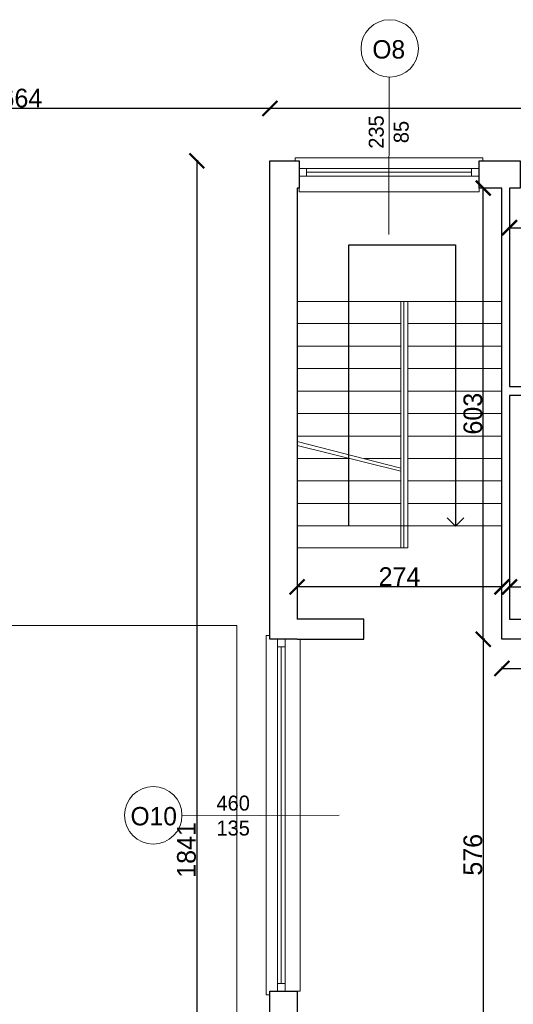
# Model space of a CAD drawing. Header units: centimetres. Extents: x -17621 to 77377, y -18613 to 66.
# Tile 128 of 173: x 28594 to 29254, y -10326 to -9011. Entities that reach past the tile are written whole.
import ezdxf

# ---------------------------------------------------------------- set-up
doc = ezdxf.new("R2010")
doc.units = ezdxf.units.CM
doc.linetypes.add('ACAD_ISO03W100', pattern=[30, 12, -18])
doc.layers.add('0-wymiarowanie rys.CAD', color=5, linetype='Continuous', lineweight=0, true_color=0x0000ff)
for name, color, linetype, lineweight in [('a_drzwi i okna', 2, 'Continuous', 0), ('a_inwentaryzacja', 141, 'Continuous', 0), ('a_podciągi', 2, 'ACAD_ISO03W100', 13), ('a_wymiarowanie', 211, 'Continuous', 0)]:
    doc.layers.add(name, color=color, linetype=linetype, lineweight=lineweight)
for name, color, linetype in [('PDF3_A250 SCHODY', 7, 'Continuous'), ('PDF3_A310 STOLARKA ZEWNĘTRZNA', 7, 'Continuous'), ('PDF3_WIDOKOWA', 7, 'Continuous')]:
    doc.layers.add(name, color=color, linetype=linetype)
doc.styles.add('PDF Century Gothic', font='GOTHIC.TTF')
doc.dimstyles.new('ISO-25', dxfattribs={"dimtxt": 25, "dimasz": 20, "dimexe": 0.6, "dimexo": 0.375, "dimtad": 1, "dimdec": 0, "dimtxsty": 'PDF Century Gothic', "dimblk": 'ARCHTICK', "dimcen": 2.5, "dimadec": 1, "dimazin": 0, "dimtfac": 1, "dimtdec": 0, "dimtmove": 0, "dimatfit": 3, "dimldrblk": 'ARCHTICK', "dimfxl": 2, "dimfxlon": 1, "dimarcsym": 0})

# ---------------------------------------------------------------- blocks, each defined once
blk = doc.blocks.new('_ArchTick')
at = {"color": 0, "linetype": 'ByBlock', "const_width": 0.15}
blk.add_lwpolyline([(-0.5, -0.5), (0.5, 0.5)], dxfattribs=at)
blk = doc.blocks.new('*D168')
at = {"layer": 'a_wymiarowanie', "color": 0, "linetype": 'Continuous', "lineweight": -2, "transparency": 16777216}
for p, q in [((28965, -9770.3), (28965, -9767.7)), ((29238.6, -9768.3), (28965, -9768.3)), ((29238.6, -9770.3), (29238.6, -9767.7))]:
    blk.add_line(p, q, dxfattribs=at)
at = {"layer": 'Defpoints', "color": 0, "linetype": 'Continuous', "transparency": 16777216}
for p in [(28965, -9768.3), (28965, -9838.3), (29238.6, -9838.3)]:
    blk.add_point(p, dxfattribs=at)
at = {"layer": 'a_wymiarowanie', "color": 0, "linetype": 'Continuous', "lineweight": -2, "transparency": 16777216, "xscale": 20, "yscale": 20, "zscale": 20, "rotation": 180}
blk.add_blockref('_ArchTick', (28965, -9768.3), dxfattribs=at)
at = {"layer": 'a_wymiarowanie', "color": 0, "linetype": 'Continuous', "lineweight": -2, "transparency": 16777216, "xscale": 20, "yscale": 20, "zscale": 20}
blk.add_blockref('_ArchTick', (29238.6, -9768.3), dxfattribs=at)
at = {"layer": 'a_wymiarowanie', "color": 0, "linetype": 'Continuous', "lineweight": 0, "transparency": 16777216, "insert": (29101.8, -9754.5), "char_height": 25, "attachment_point": 5, "style": 'PDF Century Gothic'}
blk.add_mtext('274', dxfattribs=at)
blk = doc.blocks.new('*D172')
at = {"layer": 'a_wymiarowanie', "color": 0, "linetype": 'Continuous', "lineweight": -2, "transparency": 16777216}
for p, q in [((29248.8, -9770.3), (29248.8, -9767.7)), ((29248.8, -9768.3), (29444.8, -9768.3)), ((29444.8, -9770.3), (29444.8, -9767.7))]:
    blk.add_line(p, q, dxfattribs=at)
at = {"layer": 'Defpoints', "color": 0, "linetype": 'Continuous', "transparency": 16777216}
for p in [(29444.8, -9768.3), (29248.8, -9811.2), (29444.8, -9811.2)]:
    blk.add_point(p, dxfattribs=at)
at = {"layer": 'a_wymiarowanie', "color": 0, "linetype": 'Continuous', "lineweight": -2, "transparency": 16777216, "xscale": 20, "yscale": 20, "zscale": 20, "rotation": 180}
blk.add_blockref('_ArchTick', (29248.8, -9768.3), dxfattribs=at)
at = {"layer": 'a_wymiarowanie', "color": 0, "linetype": 'Continuous', "lineweight": -2, "transparency": 16777216, "xscale": 20, "yscale": 20, "zscale": 20}
blk.add_blockref('_ArchTick', (29444.8, -9768.3), dxfattribs=at)
at = {"layer": 'a_wymiarowanie', "color": 0, "linetype": 'Continuous', "lineweight": 0, "transparency": 16777216, "insert": (29346.8, -9754.5), "char_height": 25, "attachment_point": 5, "style": 'PDF Century Gothic'}
blk.add_mtext('196', dxfattribs=at)
blk = doc.blocks.new('*D174')
at = {"layer": 'a_wymiarowanie', "color": 0, "linetype": 'Continuous', "lineweight": -2, "transparency": 16777216}
for p, q in [((29248.8, -9286.4), (29248.8, -9289)), ((29530.7, -9286.4), (29530.7, -9289)), ((29248.8, -9288.4), (29530.7, -9288.4))]:
    blk.add_line(p, q, dxfattribs=at)
at = {"layer": 'Defpoints', "color": 0, "linetype": 'Continuous', "transparency": 16777216}
for p in [(29248.8, -9231.8), (29530.7, -9231.8), (29530.7, -9288.4)]:
    blk.add_point(p, dxfattribs=at)
at = {"layer": 'a_wymiarowanie', "color": 0, "linetype": 'Continuous', "lineweight": -2, "transparency": 16777216, "xscale": 20, "yscale": 20, "zscale": 20, "rotation": 180}
blk.add_blockref('_ArchTick', (29248.8, -9288.4), dxfattribs=at)
at = {"layer": 'a_wymiarowanie', "color": 0, "linetype": 'Continuous', "lineweight": -2, "transparency": 16777216, "xscale": 20, "yscale": 20, "zscale": 20}
blk.add_blockref('_ArchTick', (29530.7, -9288.4), dxfattribs=at)
at = {"layer": 'a_wymiarowanie', "color": 0, "linetype": 'Continuous', "lineweight": 0, "transparency": 16777216, "insert": (29389.8, -9274.6), "char_height": 25, "attachment_point": 5, "style": 'PDF Century Gothic'}
blk.add_mtext('280', dxfattribs=at)
blk = doc.blocks.new('*D178')
at = {"layer": 'a_wymiarowanie', "color": 0, "linetype": 'Continuous', "lineweight": -2, "transparency": 16777216}
for p, q in [((29215.7, -9235.5), (29213.1, -9235.5)), ((29213.7, -9838.3), (29213.7, -9235.5)), ((29215.7, -9838.3), (29213.1, -9838.3))]:
    blk.add_line(p, q, dxfattribs=at)
at = {"layer": 'Defpoints', "color": 0, "linetype": 'Continuous', "transparency": 16777216}
for p in [(29213.7, -9235.5), (29238.6, -9235.5), (29238.6, -9838.3)]:
    blk.add_point(p, dxfattribs=at)
at = {"layer": 'a_wymiarowanie', "color": 0, "linetype": 'Continuous', "lineweight": -2, "transparency": 16777216, "xscale": 20, "yscale": 20, "zscale": 20}
for p, rotation in [((29213.7, -9235.5), 90), ((29213.7, -9838.3), 270)]:
    blk.add_blockref('_ArchTick', p, dxfattribs=dict(at, rotation=rotation))
at = {"layer": 'a_wymiarowanie', "color": 0, "linetype": 'Continuous', "lineweight": 0, "transparency": 16777216, "insert": (29199.9, -9536.9), "char_height": 25, "attachment_point": 5, "rotation": 90, "style": 'PDF Century Gothic'}
blk.add_mtext('603', dxfattribs=at)
blk = doc.blocks.new('*D179')
at = {"layer": 'a_wymiarowanie', "color": 0, "linetype": 'Continuous', "lineweight": -2, "transparency": 16777216}
for p, q in [((29215.7, -9838.3), (29213.1, -9838.3)), ((29213.7, -9838.3), (29213.7, -10414)), ((29213.7, -10414), (29214.3, -10414))]:
    blk.add_line(p, q, dxfattribs=at)
at = {"layer": 'Defpoints', "color": 0, "linetype": 'Continuous', "transparency": 16777216}
for p in [(29238.6, -9838.3), (29213.7, -10414), (29213.7, -10414)]:
    blk.add_point(p, dxfattribs=at)
at = {"layer": 'a_wymiarowanie', "color": 0, "linetype": 'Continuous', "lineweight": -2, "transparency": 16777216, "xscale": 20, "yscale": 20, "zscale": 20}
for p, rotation in [((29213.7, -9838.3), 90), ((29213.7, -10414), 270)]:
    blk.add_blockref('_ArchTick', p, dxfattribs=dict(at, rotation=rotation))
at = {"layer": 'a_wymiarowanie', "color": 0, "linetype": 'Continuous', "lineweight": 0, "transparency": 16777216, "insert": (29199.9, -10126.2), "char_height": 25, "attachment_point": 5, "rotation": 90, "style": 'PDF Century Gothic'}
blk.add_mtext('576', dxfattribs=at)
blk = doc.blocks.new('*D904')
at = {"layer": 'a_wymiarowanie', "color": 0, "linetype": 'Continuous', "lineweight": -2, "transparency": 16777216}
for p, q in [((29238.6, -9875.3), (29238.6, -9877.9)), ((29238.6, -9877.3), (29327.6, -9877.3)), ((29327.6, -9875.3), (29327.6, -9877.9))]:
    blk.add_line(p, q, dxfattribs=at)
at = {"layer": 'Defpoints', "color": 0, "linetype": 'Continuous', "transparency": 16777216}
for p in [(29238.6, -9838.3), (29327.6, -9838.3), (29327.6, -9877.3)]:
    blk.add_point(p, dxfattribs=at)
at = {"layer": 'a_wymiarowanie', "color": 0, "linetype": 'Continuous', "lineweight": -2, "transparency": 16777216, "xscale": 20, "yscale": 20, "zscale": 20, "rotation": 180}
blk.add_blockref('_ArchTick', (29238.6, -9877.3), dxfattribs=at)
at = {"layer": 'a_wymiarowanie', "color": 0, "linetype": 'Continuous', "lineweight": -2, "transparency": 16777216, "xscale": 20, "yscale": 20, "zscale": 20}
blk.add_blockref('_ArchTick', (29327.6, -9877.3), dxfattribs=at)
at = {"layer": 'a_wymiarowanie', "color": 0, "linetype": 'Continuous', "lineweight": 0, "transparency": 16777216, "insert": (29283.1, -9863.6), "char_height": 25, "attachment_point": 5, "style": 'PDF Century Gothic'}
blk.add_mtext('89', dxfattribs=at)
blk = doc.blocks.new('*D1095')
at = {"layer": '0-wymiarowanie rys.CAD', "color": 0, "linetype": 'Continuous', "lineweight": -2, "transparency": 16777216}
for p, q in [((28928.6, -9131.1), (28928.6, -9128.5)), ((31348.4, -9131.1), (31348.4, -9128.5)), ((31348.4, -9129.1), (28928.6, -9129.1))]:
    blk.add_line(p, q, dxfattribs=at)
at = {"layer": 'Defpoints', "color": 0, "linetype": 'Continuous', "transparency": 16777216}
for p in [(28928.6, -9129.1), (28928.6, -9199.1), (31348.4, -9199.1)]:
    blk.add_point(p, dxfattribs=at)
at = {"layer": '0-wymiarowanie rys.CAD', "color": 0, "linetype": 'Continuous', "lineweight": -2, "transparency": 16777216, "xscale": 20, "yscale": 20, "zscale": 20, "rotation": 180}
blk.add_blockref('_ArchTick', (28928.6, -9129.1), dxfattribs=at)
at = {"layer": '0-wymiarowanie rys.CAD', "color": 0, "linetype": 'Continuous', "lineweight": -2, "transparency": 16777216, "xscale": 20, "yscale": 20, "zscale": 20}
blk.add_blockref('_ArchTick', (31348.4, -9129.1), dxfattribs=at)
at = {"layer": '0-wymiarowanie rys.CAD', "color": 0, "linetype": 'Continuous', "transparency": 16777216, "insert": (30138.5, -9115.4), "char_height": 25, "attachment_point": 5, "style": 'PDF Century Gothic'}
blk.add_mtext('2420', dxfattribs=at)
blk = doc.blocks.new('*D1096')
at = {"layer": '0-wymiarowanie rys.CAD', "color": 0, "linetype": 'Continuous', "lineweight": -2, "transparency": 16777216}
for p, q in [((28833, -9199.1), (28830.4, -9199.1)), ((28831, -9199.1), (28831, -11040.4)), ((28833, -11040.4), (28830.4, -11040.4))]:
    blk.add_line(p, q, dxfattribs=at)
at = {"layer": 'Defpoints', "color": 0, "linetype": 'Continuous', "transparency": 16777216}
for p in [(28928.6, -9199.1), (28831, -11040.4), (28928.6, -11040.4)]:
    blk.add_point(p, dxfattribs=at)
at = {"layer": '0-wymiarowanie rys.CAD', "color": 0, "linetype": 'Continuous', "lineweight": -2, "transparency": 16777216, "xscale": 20, "yscale": 20, "zscale": 20}
for p, rotation in [((28831, -9199.1), 90), ((28831, -11040.4), 270)]:
    blk.add_blockref('_ArchTick', p, dxfattribs=dict(at, rotation=rotation))
at = {"layer": '0-wymiarowanie rys.CAD', "color": 0, "linetype": 'Continuous', "transparency": 16777216, "insert": (28817.3, -10119.7), "char_height": 25, "attachment_point": 5, "rotation": 90, "style": 'PDF Century Gothic'}
blk.add_mtext('1841', dxfattribs=at)
blk = doc.blocks.new('*D1170')
at = {"layer": '0-wymiarowanie rys.CAD', "color": 0, "linetype": 'Continuous', "lineweight": -2, "transparency": 16777216}
for p, q in [((28264.8, -9131.1), (28264.8, -9128.5)), ((28928.6, -9131.1), (28928.6, -9128.5)), ((28928.6, -9129.1), (28264.8, -9129.1))]:
    blk.add_line(p, q, dxfattribs=at)
at = {"layer": 'Defpoints', "color": 0, "linetype": 'Continuous', "transparency": 16777216}
for p in [(28264.8, -9129.1), (28264.8, -9199.1), (28928.6, -9199.1)]:
    blk.add_point(p, dxfattribs=at)
at = {"layer": '0-wymiarowanie rys.CAD', "color": 0, "linetype": 'Continuous', "lineweight": -2, "transparency": 16777216, "xscale": 20, "yscale": 20, "zscale": 20, "rotation": 180}
blk.add_blockref('_ArchTick', (28264.8, -9129.1), dxfattribs=at)
at = {"layer": '0-wymiarowanie rys.CAD', "color": 0, "linetype": 'Continuous', "lineweight": -2, "transparency": 16777216, "xscale": 20, "yscale": 20, "zscale": 20}
blk.add_blockref('_ArchTick', (28928.6, -9129.1), dxfattribs=at)
at = {"layer": '0-wymiarowanie rys.CAD', "color": 0, "linetype": 'Continuous', "transparency": 16777216, "insert": (28596.7, -9115.4), "char_height": 25, "attachment_point": 5, "style": 'PDF Century Gothic'}
blk.add_mtext('664', dxfattribs=at)

msp = doc.modelspace()

# ---------------------------------------------------------------- linework, layer by layer
at = {"layer": 'a_drzwi i okna'}
for p, q in [((29088, -9087.4), (29087.5, -9297.6)), ((28811.2, -10074), (29021.4, -10073.4))]:
    msp.add_line(p, q, dxfattribs=at)
for centre in [(29088.8, -9049), (28772.8, -10073.4)]:
    msp.add_circle(centre, 38.4, dxfattribs=at)
at = {"layer": 'a_inwentaryzacja', "lineweight": 25}
msp.add_lwpolyline([(28965, -9838.3), (28928.6, -9838.3), (28928.6, -9199.1), (28967.6, -9199.1), (28967.6, -9235.5), (28965, -9235.5), (28965, -9810.4), (28965, -9811.2)], dxfattribs=at)
for points in [[(29275, -9500.6), (29275, -9512.4), (29248.8, -9512.4), (29248.8, -9811.2), (29327.6, -9811.2), (29327.6, -9838.3), (29238.6, -9838.3), (29238.6, -9801.2), (29238.6, -9235.5), (29208, -9235.5), (29208, -9199.1), (29263, -9199.1), (29263, -9235.5), (29248.8, -9235.5), (29248.8, -9500.6)], [(28978.2, -10438.6), (28978.2, -10610.9), (28953, -10610.9), (28953, -11004), (28967.6, -11004), (28967.6, -11040.4), (28928.8, -11040.4), (28928.6, -10414), (28928.6, -10308.2), (28965, -10308.2), (28965, -10414), (29304.3, -10414), (29304.3, -10438.6), (29245.9, -10438.6), (29245.9, -10500.4), (29234, -10500.4), (29234, -10438.6)]]:
    msp.add_lwpolyline(points, close=True, dxfattribs=at)
at = {"layer": 'a_inwentaryzacja', "linetype": 'Continuous', "lineweight": 25}
msp.add_lwpolyline([(28965, -9838.3), (29054, -9838.3), (29054, -9811.2), (28965, -9811.2)], dxfattribs=at)
at = {"layer": 'a_podciągi', "color": 0, "linetype": 'Continuous', "lineweight": 25, "ltscale": 0.05}
for p, q in [((29034.2, -9687), (29034.2, -9311.4)), ((29034.2, -9311.4), (29176.5, -9311.4)), ((29176.5, -9311.4), (29176.5, -9687)), ((29176.5, -9687), (29165.3, -9676)), ((29176.5, -9687), (29187.7, -9676))]:
    msp.add_line(p, q, dxfattribs=at)
at = {"layer": 'PDF3_A250 SCHODY', "lineweight": 5}
for points in [[(29238.6, -9386.8), (28965, -9386.8)], [(29103.5, -9386.8), (29103.5, -9716.2)], [(29107.7, -9386.8), (29107.7, -9716.2)], [(29112.8, -9716.2), (29112.8, -9386.8), (29112.8, -9686.5)], [(29103.5, -9416.4), (28965, -9416.4)], [(29238.6, -9416.4), (29112.8, -9416.4)], [(29103.5, -9446.9), (28965, -9446.9)], [(29238.6, -9446.9), (29112.8, -9446.9)], [(29103.5, -9476.5), (28965, -9476.5)], [(29238.6, -9476.5), (29112.8, -9476.5)], [(29103.5, -9507), (28965, -9507)], [(29238.6, -9507), (29112.8, -9507)], [(29103.5, -9536.7), (28965, -9536.7)], [(29238.6, -9536.7), (29112.8, -9536.7)], [(29103.5, -9567.1), (28965, -9567.1)], [(29103.5, -9609.5), (28965, -9574.2)], [(29238.6, -9567.1), (29112.8, -9567.1)], [(29103.5, -9613.7), (28965, -9579.3)], [(29034.9, -9596.8), (28965, -9596.8)], [(29103.5, -9596.8), (29054.4, -9596.8)], [(29238.6, -9596.8), (29112.8, -9596.8)], [(29103.5, -9626.4), (28965, -9626.4)], [(29238.6, -9626.4), (29112.8, -9626.4)], [(29103.5, -9656.9), (28965, -9656.9)], [(29238.6, -9656.9), (29112.8, -9656.9)], [(29238.6, -9686.5), (28965, -9686.5)], [(29103.5, -9686.5), (28965, -9686.5)], [(29112.8, -9716.2), (28965, -9716.2)]]:
    msp.add_lwpolyline(points, dxfattribs=at)
at = {"layer": 'PDF3_A310 STOLARKA ZEWNĘTRZNA', "lineweight": 5}
for points in [[(29208, -9240.6), (29208, -9199.1), (29213.1, -9199.1), (29213.1, -9194.9), (28967.6, -9194.9), (28962.5, -9194.9), (28962.5, -9199.1), (28967.6, -9199.1), (28967.6, -9240.6)], [(29208, -9219.4), (29197.8, -9219.4), (28977.7, -9219.4), (28967.6, -9219.4), (28967.6, -9209.2), (28977.7, -9209.2), (29197.8, -9209.2), (29208, -9209.2)], [(28969.2, -10308.2), (28928.6, -10308.2), (28928.6, -10313.3), (28923.5, -10313.3), (28923.5, -9838.3), (28923.5, -9833.2), (28928.6, -9833.2), (28928.6, -9838.3), (28969.2, -9838.3)], [(28948.9, -10308.2), (28948.9, -10298.1), (28948.9, -9848.5), (28948.9, -9838.3), (28938.8, -9838.3), (28938.8, -9848.5), (28938.8, -10298.1), (28938.8, -10308.2)]]:
    msp.add_lwpolyline(points, close=True, dxfattribs=at)
for points in [[(28977.7, -9209.2), (28977.7, -9219.4)], [(29197.8, -9214.3), (28977.7, -9214.3)], [(29197.8, -9209.2), (29197.8, -9219.4)], [(28938.8, -9848.5), (28948.9, -9848.5)], [(28943.8, -10298.1), (28943.8, -9848.5)], [(28938.8, -10298.1), (28948.9, -10298.1)]]:
    msp.add_lwpolyline(points, dxfattribs=at)
at = {"layer": 'PDF3_WIDOKOWA', "lineweight": 5}
msp.add_lwpolyline([(28884.6, -15866.5), (28884.6, -14017.4), (28884.6, -12853.3), (28884.6, -10989.8), (28884.6, -10975.4), (28884.6, -9819.8), (28296.1, -9819.7), (28296.1, -15866.5)], dxfattribs=at)

# ---------------------------------------------------------------- texts
at = {"layer": 'a_drzwi i okna', "style": 'PDF Century Gothic'}
for s, width, gutter_width, heights, insert, char_height, attachment_point in [('O8', 220.698, 15.3, [199.8], (29065.5, -9062.8), 24.55, 7), ('460\\P135', 179.816, 12.5, [162.8], (28901.9, -10047.1), 20, 3), ('O10', 220.698, 15.3, [199.8], (28804.5, -10087.2), 24.55, 9)]:
    msp.add_mtext_dynamic_manual_height_columns(s, width=width, gutter_width=gutter_width, heights=heights, dxfattribs=dict(at, insert=insert, char_height=char_height, attachment_point=attachment_point))
at = {"layer": 'a_drzwi i okna', "insert": (29060.7, -9250.5), "char_height": 20, "attachment_point": 1, "rotation": 90, "style": 'PDF Century Gothic'}
msp.add_mtext_dynamic_manual_height_columns('\\pxqc;235\\P85', width=179.816, gutter_width=12.5, heights=[162.8], dxfattribs=at)

# ---------------------------------------------------------------- dimensions: what is measured, and where the dimension line sits
at = {"layer": '0-wymiarowanie rys.CAD', "linetype": 'Continuous'}
for base, p1, p2, picture, middle in [((28264.8, -9129.1), (28928.6, -9199.1), (28264.8, -9199.1), '*D1170', (28596.7, -9115.4)), ((28928.6, -9129.1), (31348.4, -9199.1), (28928.6, -9199.1), '*D1095', (30138.5, -9115.4))]:
    dim = msp.add_linear_dim(base=base, p1=p1, p2=p2, dimstyle='ISO-25', dxfattribs=at)
    dim.commit()
    dim.dimension.update_dxf_attribs({"geometry": picture, "text_midpoint": middle})
dim = msp.add_linear_dim(base=(28831, -11040.4), p1=(28928.6, -9199.1), p2=(28928.6, -11040.4), angle=90, dimstyle='ISO-25', dxfattribs=at)
dim.commit()
dim.dimension.update_dxf_attribs({"geometry": '*D1096', "text_midpoint": (28817.3, -10119.7)})
at = {"layer": 'a_wymiarowanie', "linetype": 'Continuous', "lineweight": 0}
dim = msp.add_linear_dim(base=(29213.7, -9235.5), p1=(29238.6, -9838.3), p2=(29238.6, -9235.5), angle=90, dimstyle='ISO-25', dxfattribs=at)
dim.commit()
dim.dimension.update_dxf_attribs({"geometry": '*D178', "text_midpoint": (29199.9, -9536.9)})
dim = msp.add_linear_dim(base=(29530.7, -9288.4), p1=(29248.8, -9231.8), p2=(29530.7, -9231.8), text='280', dimstyle='ISO-25', dxfattribs=at)
dim.commit()
dim.dimension.update_dxf_attribs({"geometry": '*D174', "text_midpoint": (29389.8, -9274.6)})
for base, p1, p2, picture, middle in [((28965, -9768.3), (29238.6, -9838.3), (28965, -9838.3), '*D168', (29101.8, -9754.5)), ((29444.8, -9768.3), (29248.8, -9811.2), (29444.8, -9811.2), '*D172', (29346.8, -9754.5)), ((29327.6, -9877.3), (29238.6, -9838.3), (29327.6, -9838.3), '*D904', (29283.1, -9863.6))]:
    dim = msp.add_linear_dim(base=base, p1=p1, p2=p2, dimstyle='ISO-25', dxfattribs=at)
    dim.commit()
    dim.dimension.update_dxf_attribs({"geometry": picture, "text_midpoint": middle})
dim = msp.add_linear_dim(base=(29213.7, -10414), p1=(29238.6, -9838.3), p2=(29213.7, -10414), angle=90, dimstyle='ISO-25', override={"dimtmove": 1}, dxfattribs=at)
dim.commit()
dim.dimension.update_dxf_attribs({"geometry": '*D179', "text_midpoint": (29199.9, -10126.2)})

doc.saveas('drawing.dxf')
